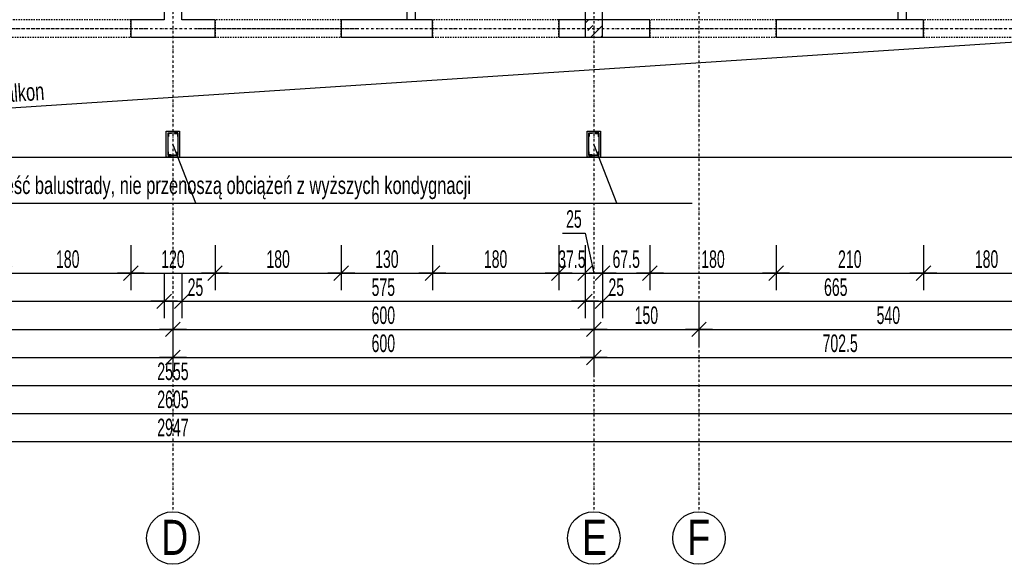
# Model space of a CAD drawing. Header units: millimetres. Extents: x -9646 to 8439, y -19398 to -14733.
# Tile 7 of 49: x -7857 to -6454, y -18418 to -17641. Entities that reach past the tile are written whole.
import ezdxf

# ---------------------------------------------------------------- set-up
doc = ezdxf.new("R2010")
doc.units = ezdxf.units.MM
doc.header["$LTSCALE"] = 10
doc.linetypes.add('MO', pattern=[0.7, 0.35, -0.17, 0.01, -0.17])
doc.linetypes.add('MP', pattern=[0.36, 0.2, -0.16])
for name, color, linetype in [('BA_prg', 3, 'Continuous'), ('BA_szr', 1, 'Continuous'), ('BA_txs', 2, 'Continuous'), ('BA_wym', 1, 'Continuous'), ('BD_lpm', 1, 'MP'), ('BD_osm', 1, 'MO'), ('BD_txs', 2, 'Continuous'), ('BD_wic', 1, 'Continuous'), ('BD_wig', 3, 'Continuous'), ('BZ_odn', 1, 'Continuous'), ('BZ_txs', 2, 'Continuous')]:
    doc.layers.add(name, color=color, linetype=linetype)
doc.styles.add('BIKTS', font='bikromsw.shx', dxfattribs={"width": 0.8})
doc.styles.add('BIKWYM', font='bikromsw.shx', dxfattribs={"width": 0.6})
doc.dimstyles.new('BA_KR_100_cm', dxfattribs={"dimtxt": 25, "dimasz": 1.666667, "dimexe": 24, "dimexo": 0, "dimgap": 0, "dimtad": 0, "dimdec": 1, "dimrnd": 0.5, "dimzin": 9, "dimdsep": 46, "dimtxsty": 'BIKWYM', "dimblk": 'WYM-KR', "dimcen": 0, "dimdle": 20, "dimclrd": 256, "dimclre": 256, "dimclrt": 2, "dimadec": 0, "dimazin": 0, "dimtfac": 0.033333, "dimtdec": 1, "dimtmove": 0, "dimatfit": 3, "dimldrblk": 'WYM-KR', "dimfxl": 25, "dimfxlon": 1, "dimtvp": 0.8, "dimtolj": 1, "dimarcsym": 0})
doc.dimstyles.new('BZ_ST_100_cm', dxfattribs={"dimtxt": 25, "dimasz": 1.666667, "dimexe": 24, "dimexo": 0, "dimgap": 0, "dimtad": 0, "dimdec": 1, "dimrnd": 0.5, "dimdsep": 46, "dimtxsty": 'BIKWYM', "dimblk": 'WYM-ST', "dimcen": 0, "dimdle": 20, "dimclrd": 256, "dimclre": 256, "dimclrt": 7, "dimadec": 0, "dimazin": 0, "dimtfac": 0.033333, "dimtdec": 1, "dimtix": 1, "dimtmove": 2, "dimatfit": 3, "dimldrblk": 'WYM-ST', "dimfxl": 25, "dimfxlon": 1, "dimtvp": 0.8, "dimtolj": 1, "dimtzin": 0, "dimarcsym": 0})

# ---------------------------------------------------------------- blocks, each defined once
blk = doc.blocks.new('WYM-ST')
blk.add_hatch(color=256).paths.add_polyline_path([(-13, 2.88), (0, 0), (-13, -2.88)])
blk.add_lwpolyline([(0, 0), (-13, 2.88), (-13, -2.88), (0, 0)])
blk = doc.blocks.new('WYM-KR')
at = {"linetype": 'ByBlock'}
blk.add_line((11.52, 0), (-11.52, 0), dxfattribs=at)
at = {"color": 7, "linetype": 'ByBlock'}
blk.add_line((6.24, 6.24), (-6.24, -6.24), dxfattribs=at)
blk = doc.blocks.new('*D80')
at = {"layer": 'BA_wym', "lineweight": -2}
for p, q in [((-7879, -17962.8), (-7879, -18026.8)), ((-7699, -17962.8), (-7699, -18026.8)), ((-7877.3, -18002.8), (-7700.6, -18002.8))]:
    blk.add_line(p, q, dxfattribs=at)
at = {"layer": 'Defpoints', "color": 0}
for p in [(-7879, -17666.3), (-7699, -17666.3), (-7699, -18002.8)]:
    blk.add_point(p, dxfattribs=at)
at = {"layer": 'BA_wym', "lineweight": -2, "xscale": 1.666666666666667, "yscale": 1.666666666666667, "zscale": 1.666666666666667, "rotation": 180}
blk.add_blockref('WYM-KR', (-7879, -18002.8), dxfattribs=at)
at = {"layer": 'BA_wym', "lineweight": -2, "xscale": 1.666666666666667, "yscale": 1.666666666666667, "zscale": 1.666666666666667}
blk.add_blockref('WYM-KR', (-7699, -18002.8), dxfattribs=at)
at = {"layer": 'BA_wym', "color": 2, "insert": (-7789, -17982.8), "char_height": 25, "attachment_point": 5, "style": 'BIKWYM'}
blk.add_mtext('\\A1;180', dxfattribs=at)
blk = doc.blocks.new('*D81')
at = {"layer": 'BA_wym', "lineweight": -2}
for p, q in [((-7699, -17962.8), (-7699, -18026.8)), ((-7579, -17962.8), (-7579, -18026.8)), ((-7697.3, -18002.8), (-7580.6, -18002.8))]:
    blk.add_line(p, q, dxfattribs=at)
at = {"layer": 'Defpoints', "color": 0}
for p in [(-7699, -17666.3), (-7579, -17666.3), (-7579, -18002.8)]:
    blk.add_point(p, dxfattribs=at)
at = {"layer": 'BA_wym', "lineweight": -2, "xscale": 1.666666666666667, "yscale": 1.666666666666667, "zscale": 1.666666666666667, "rotation": 180}
blk.add_blockref('WYM-KR', (-7699, -18002.8), dxfattribs=at)
at = {"layer": 'BA_wym', "lineweight": -2, "xscale": 1.666666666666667, "yscale": 1.666666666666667, "zscale": 1.666666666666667}
blk.add_blockref('WYM-KR', (-7579, -18002.8), dxfattribs=at)
at = {"layer": 'BA_wym', "color": 2, "insert": (-7639, -17982.8), "char_height": 25, "attachment_point": 5, "style": 'BIKWYM'}
blk.add_mtext('\\A1;120', dxfattribs=at)
blk = doc.blocks.new('*D82')
at = {"layer": 'BA_wym', "lineweight": -2}
for p, q in [((-7579, -17962.8), (-7579, -18026.8)), ((-7399, -17962.8), (-7399, -18026.8)), ((-7577.3, -18002.8), (-7400.6, -18002.8))]:
    blk.add_line(p, q, dxfattribs=at)
at = {"layer": 'Defpoints', "color": 0}
for p in [(-7579, -17666.3), (-7399, -17666.3), (-7399, -18002.8)]:
    blk.add_point(p, dxfattribs=at)
at = {"layer": 'BA_wym', "lineweight": -2, "xscale": 1.666666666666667, "yscale": 1.666666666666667, "zscale": 1.666666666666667, "rotation": 180}
blk.add_blockref('WYM-KR', (-7579, -18002.8), dxfattribs=at)
at = {"layer": 'BA_wym', "lineweight": -2, "xscale": 1.666666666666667, "yscale": 1.666666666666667, "zscale": 1.666666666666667}
blk.add_blockref('WYM-KR', (-7399, -18002.8), dxfattribs=at)
at = {"layer": 'BA_wym', "color": 2, "insert": (-7489, -17982.8), "char_height": 25, "attachment_point": 5, "style": 'BIKWYM'}
blk.add_mtext('\\A1;180', dxfattribs=at)
blk = doc.blocks.new('*D83')
at = {"layer": 'BA_wym', "lineweight": -2}
for p, q in [((-7399, -17962.8), (-7399, -18026.8)), ((-7269, -17962.8), (-7269, -18026.8)), ((-7397.3, -18002.8), (-7270.6, -18002.8))]:
    blk.add_line(p, q, dxfattribs=at)
at = {"layer": 'Defpoints', "color": 0}
for p in [(-7399, -17666.3), (-7269, -17666.3), (-7269, -18002.8)]:
    blk.add_point(p, dxfattribs=at)
at = {"layer": 'BA_wym', "lineweight": -2, "xscale": 1.666666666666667, "yscale": 1.666666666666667, "zscale": 1.666666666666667, "rotation": 180}
blk.add_blockref('WYM-KR', (-7399, -18002.8), dxfattribs=at)
at = {"layer": 'BA_wym', "lineweight": -2, "xscale": 1.666666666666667, "yscale": 1.666666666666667, "zscale": 1.666666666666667}
blk.add_blockref('WYM-KR', (-7269, -18002.8), dxfattribs=at)
at = {"layer": 'BA_wym', "color": 2, "insert": (-7334, -17982.8), "char_height": 25, "attachment_point": 5, "style": 'BIKWYM'}
blk.add_mtext('\\A1;130', dxfattribs=at)
blk = doc.blocks.new('*D84')
at = {"layer": 'BA_wym', "lineweight": -2}
for p, q in [((-7269, -17962.8), (-7269, -18026.8)), ((-7089, -17962.8), (-7089, -18026.8)), ((-7267.3, -18002.8), (-7090.6, -18002.8))]:
    blk.add_line(p, q, dxfattribs=at)
at = {"layer": 'Defpoints', "color": 0}
for p in [(-7269, -17666.3), (-7089, -17666.3), (-7089, -18002.8)]:
    blk.add_point(p, dxfattribs=at)
at = {"layer": 'BA_wym', "lineweight": -2, "xscale": 1.666666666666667, "yscale": 1.666666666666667, "zscale": 1.666666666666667, "rotation": 180}
blk.add_blockref('WYM-KR', (-7269, -18002.8), dxfattribs=at)
at = {"layer": 'BA_wym', "lineweight": -2, "xscale": 1.666666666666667, "yscale": 1.666666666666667, "zscale": 1.666666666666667}
blk.add_blockref('WYM-KR', (-7089, -18002.8), dxfattribs=at)
at = {"layer": 'BA_wym', "color": 2, "insert": (-7179, -17982.8), "char_height": 25, "attachment_point": 5, "style": 'BIKWYM'}
blk.add_mtext('\\A1;180', dxfattribs=at)
blk = doc.blocks.new('*D85')
at = {"layer": 'BA_wym', "lineweight": -2}
for p, q in [((-7089, -17962.8), (-7089, -18026.8)), ((-7051.5, -17962.8), (-7051.5, -18026.8)), ((-7090.6, -18002.8), (-7092.3, -18002.8)), ((-7089, -18002.8), (-7051.5, -18002.8)), ((-7049.8, -18002.8), (-7048.1, -18002.8))]:
    blk.add_line(p, q, dxfattribs=at)
at = {"layer": 'Defpoints', "color": 0}
for p in [(-7089, -17666.3), (-7051.5, -17665), (-7051.5, -18002.8)]:
    blk.add_point(p, dxfattribs=at)
at = {"layer": 'BA_wym', "lineweight": -2, "xscale": 1.666666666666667, "yscale": 1.666666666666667, "zscale": 1.666666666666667}
blk.add_blockref('WYM-KR', (-7089, -18002.8), dxfattribs=at)
at = {"layer": 'BA_wym', "lineweight": -2, "xscale": 1.666666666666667, "yscale": 1.666666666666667, "zscale": 1.666666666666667, "rotation": 180}
blk.add_blockref('WYM-KR', (-7051.5, -18002.8), dxfattribs=at)
at = {"layer": 'BA_wym', "color": 2, "insert": (-7070.2, -17982.8), "char_height": 25, "attachment_point": 5, "style": 'BIKWYM'}
blk.add_mtext('\\A1;37.5', dxfattribs=at)
blk = doc.blocks.new('*D86')
at = {"layer": 'BA_wym', "lineweight": -2}
for p, q in [((-7083.5, -17945.6), (-7051.1, -17945.6)), ((-7051.1, -17945.6), (-7039, -18002.8)), ((-7051.5, -17962.8), (-7051.5, -18026.8)), ((-7026.5, -17962.8), (-7026.5, -18026.8)), ((-7049.8, -18002.8), (-7028.1, -18002.8))]:
    blk.add_line(p, q, dxfattribs=at)
at = {"layer": 'Defpoints', "color": 0}
for p in [(-7051.5, -17665), (-7026.5, -17666.3), (-7026.5, -18002.8)]:
    blk.add_point(p, dxfattribs=at)
at = {"layer": 'BA_wym', "lineweight": -2, "xscale": 1.666666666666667, "yscale": 1.666666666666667, "zscale": 1.666666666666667, "rotation": 180}
blk.add_blockref('WYM-KR', (-7051.5, -18002.8), dxfattribs=at)
at = {"layer": 'BA_wym', "lineweight": -2, "xscale": 1.666666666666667, "yscale": 1.666666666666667, "zscale": 1.666666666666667}
blk.add_blockref('WYM-KR', (-7026.5, -18002.8), dxfattribs=at)
at = {"layer": 'BA_wym', "color": 2, "insert": (-7067.3, -17925.6), "char_height": 25, "attachment_point": 5, "style": 'BIKWYM'}
blk.add_mtext('\\A1;25', dxfattribs=at)
blk = doc.blocks.new('*D87')
at = {"layer": 'BA_wym', "lineweight": -2}
for p, q in [((-7026.5, -17962.8), (-7026.5, -18026.8)), ((-6959, -17962.8), (-6959, -18026.8)), ((-7024.8, -18002.8), (-6960.6, -18002.8))]:
    blk.add_line(p, q, dxfattribs=at)
at = {"layer": 'Defpoints', "color": 0}
for p in [(-7026.5, -17666.3), (-6959, -17666.3), (-6959, -18002.8)]:
    blk.add_point(p, dxfattribs=at)
at = {"layer": 'BA_wym', "lineweight": -2, "xscale": 1.666666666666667, "yscale": 1.666666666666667, "zscale": 1.666666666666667, "rotation": 180}
blk.add_blockref('WYM-KR', (-7026.5, -18002.8), dxfattribs=at)
at = {"layer": 'BA_wym', "lineweight": -2, "xscale": 1.666666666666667, "yscale": 1.666666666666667, "zscale": 1.666666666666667}
blk.add_blockref('WYM-KR', (-6959, -18002.8), dxfattribs=at)
at = {"layer": 'BA_wym', "color": 2, "insert": (-6992.7, -17982.8), "char_height": 25, "attachment_point": 5, "style": 'BIKWYM'}
blk.add_mtext('\\A1;67.5', dxfattribs=at)
blk = doc.blocks.new('*D88')
at = {"layer": 'BA_wym', "lineweight": -2}
for p, q in [((-6959, -17962.8), (-6959, -18026.8)), ((-6779, -17962.8), (-6779, -18026.8)), ((-6957.3, -18002.8), (-6780.6, -18002.8))]:
    blk.add_line(p, q, dxfattribs=at)
at = {"layer": 'Defpoints', "color": 0}
for p in [(-6959, -17666.3), (-6779, -17666.3), (-6779, -18002.8)]:
    blk.add_point(p, dxfattribs=at)
at = {"layer": 'BA_wym', "lineweight": -2, "xscale": 1.666666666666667, "yscale": 1.666666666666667, "zscale": 1.666666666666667, "rotation": 180}
blk.add_blockref('WYM-KR', (-6959, -18002.8), dxfattribs=at)
at = {"layer": 'BA_wym', "lineweight": -2, "xscale": 1.666666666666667, "yscale": 1.666666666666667, "zscale": 1.666666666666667}
blk.add_blockref('WYM-KR', (-6779, -18002.8), dxfattribs=at)
at = {"layer": 'BA_wym', "color": 2, "insert": (-6869, -17982.8), "char_height": 25, "attachment_point": 5, "style": 'BIKWYM'}
blk.add_mtext('\\A1;180', dxfattribs=at)
blk = doc.blocks.new('*D89')
at = {"layer": 'BA_wym', "lineweight": -2}
for p, q in [((-6779, -17962.8), (-6779, -18026.8)), ((-6569, -17962.8), (-6569, -18026.8)), ((-6777.3, -18002.8), (-6570.6, -18002.8))]:
    blk.add_line(p, q, dxfattribs=at)
at = {"layer": 'Defpoints', "color": 0}
for p in [(-6779, -17666.3), (-6569, -17666.3), (-6569, -18002.8)]:
    blk.add_point(p, dxfattribs=at)
at = {"layer": 'BA_wym', "lineweight": -2, "xscale": 1.666666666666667, "yscale": 1.666666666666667, "zscale": 1.666666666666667, "rotation": 180}
blk.add_blockref('WYM-KR', (-6779, -18002.8), dxfattribs=at)
at = {"layer": 'BA_wym', "lineweight": -2, "xscale": 1.666666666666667, "yscale": 1.666666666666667, "zscale": 1.666666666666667}
blk.add_blockref('WYM-KR', (-6569, -18002.8), dxfattribs=at)
at = {"layer": 'BA_wym', "color": 2, "insert": (-6674, -17982.8), "char_height": 25, "attachment_point": 5, "style": 'BIKWYM'}
blk.add_mtext('\\A1;210', dxfattribs=at)
blk = doc.blocks.new('*D90')
at = {"layer": 'BA_wym', "lineweight": -2}
for p, q in [((-6569, -17962.8), (-6569, -18026.8)), ((-6389, -17962.8), (-6389, -18026.8)), ((-6567.3, -18002.8), (-6390.6, -18002.8))]:
    blk.add_line(p, q, dxfattribs=at)
at = {"layer": 'Defpoints', "color": 0}
for p in [(-6569, -17666.3), (-6389, -17666.3), (-6389, -18002.8)]:
    blk.add_point(p, dxfattribs=at)
at = {"layer": 'BA_wym', "lineweight": -2, "xscale": 1.666666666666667, "yscale": 1.666666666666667, "zscale": 1.666666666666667, "rotation": 180}
blk.add_blockref('WYM-KR', (-6569, -18002.8), dxfattribs=at)
at = {"layer": 'BA_wym', "lineweight": -2, "xscale": 1.666666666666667, "yscale": 1.666666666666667, "zscale": 1.666666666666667}
blk.add_blockref('WYM-KR', (-6389, -18002.8), dxfattribs=at)
at = {"layer": 'BA_wym', "color": 2, "insert": (-6479, -17982.8), "char_height": 25, "attachment_point": 5, "style": 'BIKWYM'}
blk.add_mtext('\\A1;180', dxfattribs=at)
blk = doc.blocks.new('*D96')
at = {"layer": 'BA_wym', "lineweight": -2}
for p, q in [((-8226.5, -18002.8), (-8226.5, -18066.8)), ((-7651.5, -18002.8), (-7651.5, -18066.8)), ((-8224.8, -18042.8), (-7653.1, -18042.8))]:
    blk.add_line(p, q, dxfattribs=at)
at = {"layer": 'Defpoints', "color": 0}
for p in [(-8226.5, -17641.3), (-7651.5, -17641.3), (-7651.5, -18042.8)]:
    blk.add_point(p, dxfattribs=at)
at = {"layer": 'BA_wym', "lineweight": -2, "xscale": 1.666666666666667, "yscale": 1.666666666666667, "zscale": 1.666666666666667, "rotation": 180}
blk.add_blockref('WYM-KR', (-8226.5, -18042.8), dxfattribs=at)
at = {"layer": 'BA_wym', "lineweight": -2, "xscale": 1.666666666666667, "yscale": 1.666666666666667, "zscale": 1.666666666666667}
blk.add_blockref('WYM-KR', (-7651.5, -18042.8), dxfattribs=at)
at = {"layer": 'BA_wym', "color": 2, "insert": (-7939, -18022.8), "char_height": 25, "attachment_point": 5, "style": 'BIKWYM'}
blk.add_mtext('\\A1;575', dxfattribs=at)
blk = doc.blocks.new('*D97')
at = {"layer": 'BA_wym', "lineweight": -2}
for p, q in [((-7651.5, -18002.8), (-7651.5, -18066.8)), ((-7626.5, -18002.8), (-7626.5, -18066.8)), ((-7653.1, -18042.8), (-7654.8, -18042.8)), ((-7651.5, -18042.8), (-7626.5, -18042.8)), ((-7624.8, -18042.8), (-7590.8, -18042.8))]:
    blk.add_line(p, q, dxfattribs=at)
at = {"layer": 'Defpoints', "color": 0}
for p in [(-7651.5, -17641.3), (-7626.5, -17641.3), (-7626.5, -18042.8)]:
    blk.add_point(p, dxfattribs=at)
at = {"layer": 'BA_wym', "lineweight": -2, "xscale": 1.666666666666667, "yscale": 1.666666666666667, "zscale": 1.666666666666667}
blk.add_blockref('WYM-KR', (-7651.5, -18042.8), dxfattribs=at)
at = {"layer": 'BA_wym', "lineweight": -2, "xscale": 1.666666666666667, "yscale": 1.666666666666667, "zscale": 1.666666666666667, "rotation": 180}
blk.add_blockref('WYM-KR', (-7626.5, -18042.8), dxfattribs=at)
at = {"layer": 'BA_wym', "color": 2, "insert": (-7606.9, -18022.8), "char_height": 25, "attachment_point": 5, "style": 'BIKWYM'}
blk.add_mtext('\\A1;25', dxfattribs=at)
blk = doc.blocks.new('*D98')
at = {"layer": 'BA_wym', "lineweight": -2}
for p, q in [((-7626.5, -18002.8), (-7626.5, -18066.8)), ((-7051.5, -18002.8), (-7051.5, -18066.8)), ((-7624.8, -18042.8), (-7053.1, -18042.8))]:
    blk.add_line(p, q, dxfattribs=at)
at = {"layer": 'Defpoints', "color": 0}
for p in [(-7626.5, -17641.3), (-7051.5, -17641.3), (-7051.5, -18042.8)]:
    blk.add_point(p, dxfattribs=at)
at = {"layer": 'BA_wym', "lineweight": -2, "xscale": 1.666666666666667, "yscale": 1.666666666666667, "zscale": 1.666666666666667, "rotation": 180}
blk.add_blockref('WYM-KR', (-7626.5, -18042.8), dxfattribs=at)
at = {"layer": 'BA_wym', "lineweight": -2, "xscale": 1.666666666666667, "yscale": 1.666666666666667, "zscale": 1.666666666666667}
blk.add_blockref('WYM-KR', (-7051.5, -18042.8), dxfattribs=at)
at = {"layer": 'BA_wym', "color": 2, "insert": (-7339, -18022.8), "char_height": 25, "attachment_point": 5, "style": 'BIKWYM'}
blk.add_mtext('\\A1;575', dxfattribs=at)
blk = doc.blocks.new('*D99')
at = {"layer": 'BA_wym', "lineweight": -2}
for p, q in [((-7051.5, -18002.8), (-7051.5, -18066.8)), ((-7026.5, -18002.8), (-7026.5, -18066.8)), ((-7053.1, -18042.8), (-7054.8, -18042.8)), ((-7051.5, -18042.8), (-7026.5, -18042.8)), ((-7024.8, -18042.8), (-6990.8, -18042.8))]:
    blk.add_line(p, q, dxfattribs=at)
at = {"layer": 'Defpoints', "color": 0}
for p in [(-7051.5, -17641.3), (-7026.5, -17641.3), (-7026.5, -18042.8)]:
    blk.add_point(p, dxfattribs=at)
at = {"layer": 'BA_wym', "lineweight": -2, "xscale": 1.666666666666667, "yscale": 1.666666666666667, "zscale": 1.666666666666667}
blk.add_blockref('WYM-KR', (-7051.5, -18042.8), dxfattribs=at)
at = {"layer": 'BA_wym', "lineweight": -2, "xscale": 1.666666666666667, "yscale": 1.666666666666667, "zscale": 1.666666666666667, "rotation": 180}
blk.add_blockref('WYM-KR', (-7026.5, -18042.8), dxfattribs=at)
at = {"layer": 'BA_wym', "color": 2, "insert": (-7006.9, -18022.8), "char_height": 25, "attachment_point": 5, "style": 'BIKWYM'}
blk.add_mtext('\\A1;25', dxfattribs=at)
blk = doc.blocks.new('*D100')
at = {"layer": 'BA_wym', "lineweight": -2}
for p, q in [((-7026.5, -18002.8), (-7026.5, -18066.8)), ((-6361.5, -18002.8), (-6361.5, -18066.8)), ((-7024.8, -18042.8), (-6363.1, -18042.8))]:
    blk.add_line(p, q, dxfattribs=at)
at = {"layer": 'Defpoints', "color": 0}
for p in [(-7026.5, -17641.3), (-6361.5, -17837.3), (-6361.5, -18042.8)]:
    blk.add_point(p, dxfattribs=at)
at = {"layer": 'BA_wym', "lineweight": -2, "xscale": 1.666666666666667, "yscale": 1.666666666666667, "zscale": 1.666666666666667, "rotation": 180}
blk.add_blockref('WYM-KR', (-7026.5, -18042.8), dxfattribs=at)
at = {"layer": 'BA_wym', "lineweight": -2, "xscale": 1.666666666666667, "yscale": 1.666666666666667, "zscale": 1.666666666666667}
blk.add_blockref('WYM-KR', (-6361.5, -18042.8), dxfattribs=at)
at = {"layer": 'BA_wym', "color": 2, "insert": (-6694, -18022.8), "char_height": 25, "attachment_point": 5, "style": 'BIKWYM'}
blk.add_mtext('\\A1;665', dxfattribs=at)
blk = doc.blocks.new('*D105')
at = {"layer": 'BA_wym', "lineweight": -2}
for p, q in [((-8239, -18042.8), (-8239, -18106.8)), ((-7639, -18042.8), (-7639, -18106.8)), ((-8237.3, -18082.8), (-7640.6, -18082.8))]:
    blk.add_line(p, q, dxfattribs=at)
at = {"layer": 'Defpoints', "color": 0}
for p in [(-8239, -17560.7), (-7639, -17666.3), (-7639, -18082.8)]:
    blk.add_point(p, dxfattribs=at)
at = {"layer": 'BA_wym', "lineweight": -2, "xscale": 1.666666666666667, "yscale": 1.666666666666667, "zscale": 1.666666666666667, "rotation": 180}
blk.add_blockref('WYM-KR', (-8239, -18082.8), dxfattribs=at)
at = {"layer": 'BA_wym', "lineweight": -2, "xscale": 1.666666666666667, "yscale": 1.666666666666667, "zscale": 1.666666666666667}
blk.add_blockref('WYM-KR', (-7639, -18082.8), dxfattribs=at)
at = {"layer": 'BA_wym', "color": 2, "insert": (-7939, -18062.8), "char_height": 25, "attachment_point": 5, "style": 'BIKWYM'}
blk.add_mtext('\\A1;600', dxfattribs=at)
blk = doc.blocks.new('*D106')
at = {"layer": 'BA_wym', "lineweight": -2}
for p, q in [((-7639, -18042.8), (-7639, -18106.8)), ((-7039, -18042.8), (-7039, -18106.8)), ((-7637.3, -18082.8), (-7040.6, -18082.8))]:
    blk.add_line(p, q, dxfattribs=at)
at = {"layer": 'Defpoints', "color": 0}
for p in [(-7639, -17666.3), (-7039, -17666.3), (-7039, -18082.8)]:
    blk.add_point(p, dxfattribs=at)
at = {"layer": 'BA_wym', "lineweight": -2, "xscale": 1.666666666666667, "yscale": 1.666666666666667, "zscale": 1.666666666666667, "rotation": 180}
blk.add_blockref('WYM-KR', (-7639, -18082.8), dxfattribs=at)
at = {"layer": 'BA_wym', "lineweight": -2, "xscale": 1.666666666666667, "yscale": 1.666666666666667, "zscale": 1.666666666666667}
blk.add_blockref('WYM-KR', (-7039, -18082.8), dxfattribs=at)
at = {"layer": 'BA_wym', "color": 2, "insert": (-7339, -18062.8), "char_height": 25, "attachment_point": 5, "style": 'BIKWYM'}
blk.add_mtext('\\A1;600', dxfattribs=at)
blk = doc.blocks.new('*D107')
at = {"layer": 'BA_wym', "lineweight": -2}
for p, q in [((-7039, -18042.8), (-7039, -18106.8)), ((-6889, -18042.8), (-6889, -18106.8)), ((-7037.3, -18082.8), (-6890.6, -18082.8))]:
    blk.add_line(p, q, dxfattribs=at)
at = {"layer": 'Defpoints', "color": 0}
for p in [(-6889, -17560.7), (-7039, -17666.3), (-6889, -18082.8)]:
    blk.add_point(p, dxfattribs=at)
at = {"layer": 'BA_wym', "lineweight": -2, "xscale": 1.666666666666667, "yscale": 1.666666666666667, "zscale": 1.666666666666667, "rotation": 180}
blk.add_blockref('WYM-KR', (-7039, -18082.8), dxfattribs=at)
at = {"layer": 'BA_wym', "lineweight": -2, "xscale": 1.666666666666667, "yscale": 1.666666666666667, "zscale": 1.666666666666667}
blk.add_blockref('WYM-KR', (-6889, -18082.8), dxfattribs=at)
at = {"layer": 'BA_wym', "color": 2, "insert": (-6964, -18062.8), "char_height": 25, "attachment_point": 5, "style": 'BIKWYM'}
blk.add_mtext('\\A1;150', dxfattribs=at)
blk = doc.blocks.new('*D108')
at = {"layer": 'BA_wym', "lineweight": -2}
for p, q in [((-6889, -18042.8), (-6889, -18106.8)), ((-6349, -18042.8), (-6349, -18106.8)), ((-6887.3, -18082.8), (-6350.6, -18082.8))]:
    blk.add_line(p, q, dxfattribs=at)
at = {"layer": 'Defpoints', "color": 0}
for p in [(-6889, -17666.5), (-6349, -17670.5), (-6349, -18082.8)]:
    blk.add_point(p, dxfattribs=at)
at = {"layer": 'BA_wym', "lineweight": -2, "xscale": 1.666666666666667, "yscale": 1.666666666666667, "zscale": 1.666666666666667, "rotation": 180}
blk.add_blockref('WYM-KR', (-6889, -18082.8), dxfattribs=at)
at = {"layer": 'BA_wym', "lineweight": -2, "xscale": 1.666666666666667, "yscale": 1.666666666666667, "zscale": 1.666666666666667}
blk.add_blockref('WYM-KR', (-6349, -18082.8), dxfattribs=at)
at = {"layer": 'BA_wym', "color": 2, "insert": (-6619, -18062.8), "char_height": 25, "attachment_point": 5, "style": 'BIKWYM'}
blk.add_mtext('\\A1;540', dxfattribs=at)
blk = doc.blocks.new('*D111')
at = {"layer": 'BA_wym', "lineweight": -2}
for p, q in [((-8239, -18082.8), (-8239, -18146.8)), ((-7639, -18082.8), (-7639, -18146.8)), ((-8237.3, -18122.8), (-7640.6, -18122.8))]:
    blk.add_line(p, q, dxfattribs=at)
at = {"layer": 'Defpoints', "color": 0}
for p in [(-8239, -17800.3), (-7639, -17800.3), (-7639, -18122.8)]:
    blk.add_point(p, dxfattribs=at)
at = {"layer": 'BA_wym', "lineweight": -2, "xscale": 1.666666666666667, "yscale": 1.666666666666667, "zscale": 1.666666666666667, "rotation": 180}
blk.add_blockref('WYM-KR', (-8239, -18122.8), dxfattribs=at)
at = {"layer": 'BA_wym', "lineweight": -2, "xscale": 1.666666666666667, "yscale": 1.666666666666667, "zscale": 1.666666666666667}
blk.add_blockref('WYM-KR', (-7639, -18122.8), dxfattribs=at)
at = {"layer": 'BA_wym', "color": 2, "insert": (-7939, -18102.8), "char_height": 25, "attachment_point": 5, "style": 'BIKWYM'}
blk.add_mtext('\\A1;600', dxfattribs=at)
blk = doc.blocks.new('*D112')
at = {"layer": 'BA_wym', "lineweight": -2}
for p, q in [((-7639, -18082.8), (-7639, -18146.8)), ((-7039, -18082.8), (-7039, -18146.8)), ((-7637.3, -18122.8), (-7040.6, -18122.8))]:
    blk.add_line(p, q, dxfattribs=at)
at = {"layer": 'Defpoints', "color": 0}
for p in [(-7639, -17800.3), (-7039, -17800.3), (-7039, -18122.8)]:
    blk.add_point(p, dxfattribs=at)
at = {"layer": 'BA_wym', "lineweight": -2, "xscale": 1.666666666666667, "yscale": 1.666666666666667, "zscale": 1.666666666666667, "rotation": 180}
blk.add_blockref('WYM-KR', (-7639, -18122.8), dxfattribs=at)
at = {"layer": 'BA_wym', "lineweight": -2, "xscale": 1.666666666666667, "yscale": 1.666666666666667, "zscale": 1.666666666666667}
blk.add_blockref('WYM-KR', (-7039, -18122.8), dxfattribs=at)
at = {"layer": 'BA_wym', "color": 2, "insert": (-7339, -18102.8), "char_height": 25, "attachment_point": 5, "style": 'BIKWYM'}
blk.add_mtext('\\A1;600', dxfattribs=at)
blk = doc.blocks.new('*D113')
at = {"layer": 'BA_wym', "lineweight": -2}
for p, q in [((-7039, -18082.8), (-7039, -18146.8)), ((-6336.5, -18082.8), (-6336.5, -18146.8)), ((-7037.3, -18122.8), (-6338.1, -18122.8))]:
    blk.add_line(p, q, dxfattribs=at)
at = {"layer": 'Defpoints', "color": 0}
for p in [(-7039, -17800.3), (-6336.5, -17837.3), (-6336.5, -18122.8)]:
    blk.add_point(p, dxfattribs=at)
at = {"layer": 'BA_wym', "lineweight": -2, "xscale": 1.666666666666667, "yscale": 1.666666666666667, "zscale": 1.666666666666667, "rotation": 180}
blk.add_blockref('WYM-KR', (-7039, -18122.8), dxfattribs=at)
at = {"layer": 'BA_wym', "lineweight": -2, "xscale": 1.666666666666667, "yscale": 1.666666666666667, "zscale": 1.666666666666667}
blk.add_blockref('WYM-KR', (-6336.5, -18122.8), dxfattribs=at)
at = {"layer": 'BA_wym', "color": 2, "insert": (-6687.7, -18102.8), "char_height": 25, "attachment_point": 5, "style": 'BIKWYM'}
blk.add_mtext('\\A1;702.5', dxfattribs=at)
blk = doc.blocks.new('*D115')
at = {"layer": 'BA_wym', "lineweight": -2}
for p, q in [((-8916.5, -18122.8), (-8916.5, -18186.8)), ((-6361.5, -18122.8), (-6361.5, -18186.8)), ((-8914.8, -18162.8), (-6363.1, -18162.8))]:
    blk.add_line(p, q, dxfattribs=at)
at = {"layer": 'Defpoints', "color": 0}
for p in [(-8916.5, -17837.3), (-6361.5, -17837.3), (-6361.5, -18162.8)]:
    blk.add_point(p, dxfattribs=at)
at = {"layer": 'BA_wym', "lineweight": -2, "xscale": 1.666666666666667, "yscale": 1.666666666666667, "zscale": 1.666666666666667, "rotation": 180}
blk.add_blockref('WYM-KR', (-8916.5, -18162.8), dxfattribs=at)
at = {"layer": 'BA_wym', "lineweight": -2, "xscale": 1.666666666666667, "yscale": 1.666666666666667, "zscale": 1.666666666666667}
blk.add_blockref('WYM-KR', (-6361.5, -18162.8), dxfattribs=at)
at = {"layer": 'BA_wym', "color": 2, "insert": (-7639, -18142.8), "char_height": 25, "attachment_point": 5, "style": 'BIKWYM'}
blk.add_mtext('\\A1;2555', dxfattribs=at)
blk = doc.blocks.new('*D117')
at = {"layer": 'BA_wym', "lineweight": -2}
for p, q in [((-8941.5, -18162.8), (-8941.5, -18226.8)), ((-6336.5, -18162.8), (-6336.5, -18226.8)), ((-8939.8, -18202.8), (-6338.1, -18202.8))]:
    blk.add_line(p, q, dxfattribs=at)
at = {"layer": 'Defpoints', "color": 0}
for p in [(-8941.5, -17837.3), (-6336.5, -17837.3), (-6336.5, -18202.8)]:
    blk.add_point(p, dxfattribs=at)
at = {"layer": 'BA_wym', "lineweight": -2, "xscale": 1.666666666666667, "yscale": 1.666666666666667, "zscale": 1.666666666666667, "rotation": 180}
blk.add_blockref('WYM-KR', (-8941.5, -18202.8), dxfattribs=at)
at = {"layer": 'BA_wym', "lineweight": -2, "xscale": 1.666666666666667, "yscale": 1.666666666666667, "zscale": 1.666666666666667}
blk.add_blockref('WYM-KR', (-6336.5, -18202.8), dxfattribs=at)
at = {"layer": 'BA_wym', "color": 2, "insert": (-7639, -18182.8), "char_height": 25, "attachment_point": 5, "style": 'BIKWYM'}
blk.add_mtext('\\A1;2605', dxfattribs=at)
blk = doc.blocks.new('*D171')
at = {"layer": 'BA_wym', "lineweight": -2}
for p, q in [((-5890.5, -15790.3), (-5841.5, -15790.3)), ((-5865.5, -15792), (-5865.5, -17835.6)), ((-5890.5, -17837.3), (-5841.5, -17837.3))]:
    blk.add_line(p, q, dxfattribs=at)
at = {"layer": 'Defpoints', "color": 0}
for p in [(-7026.5, -15790.3), (-6336.5, -17837.3), (-5865.5, -17837.3)]:
    blk.add_point(p, dxfattribs=at)
at = {"layer": 'BA_wym', "lineweight": -2, "xscale": 1.666666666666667, "yscale": 1.666666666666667, "zscale": 1.666666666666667}
for p, rotation in [((-5865.5, -15790.3), 90), ((-5865.5, -17837.3), 270)]:
    blk.add_blockref('WYM-KR', p, dxfattribs=dict(at, rotation=rotation))
at = {"layer": 'BA_wym', "color": 2, "insert": (-5885.5, -16813.8), "char_height": 25, "attachment_point": 5, "rotation": 90, "style": 'BIKWYM'}
blk.add_mtext('\\A1;2047', dxfattribs=at)
blk = doc.blocks.new('*D182')
at = {"layer": 'BA_wym', "lineweight": -2}
for p, q in [((-9112.5, -18202.8), (-9112.5, -18266.8)), ((-6165.5, -18202.8), (-6165.5, -18266.8)), ((-9110.8, -18242.8), (-6167.1, -18242.8))]:
    blk.add_line(p, q, dxfattribs=at)
at = {"layer": 'Defpoints', "color": 0}
for p in [(-9112.5, -16738.8), (-6165.5, -16738.8), (-6165.5, -18242.8)]:
    blk.add_point(p, dxfattribs=at)
at = {"layer": 'BA_wym', "lineweight": -2, "xscale": 1.666666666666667, "yscale": 1.666666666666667, "zscale": 1.666666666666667, "rotation": 180}
blk.add_blockref('WYM-KR', (-9112.5, -18242.8), dxfattribs=at)
at = {"layer": 'BA_wym', "lineweight": -2, "xscale": 1.666666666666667, "yscale": 1.666666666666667, "zscale": 1.666666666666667}
blk.add_blockref('WYM-KR', (-6165.5, -18242.8), dxfattribs=at)
at = {"layer": 'BA_wym', "color": 2, "insert": (-7639, -18222.8), "char_height": 25, "attachment_point": 5, "style": 'BIKWYM'}
blk.add_mtext('\\A1;2947', dxfattribs=at)

msp = doc.modelspace()

# ---------------------------------------------------------------- hatches: boundary and pattern name
at = {"layer": 'BA_szr'}
h = msp.add_hatch(dxfattribs=at)
h.set_pattern_fill('BIK_ZELBET', color=256, scale=100, angle=45, pattern_type=2)
h.set_pattern_definition([(45, (-18665.245, -18710.161), (-14.142136, 14.142136), []), (45, (-18672.316, -18703.09), (-14.142136, 14.142136), [10, -10])])
h.paths.add_polyline_path([(-7051.47, -17666.31), (-7026.47, -17666.31), (-7026.47, -17641.31), (-7051.47, -17641.31)])

# ---------------------------------------------------------------- linework, layer by layer
at = {"layer": 'BA_prg', "color": 8}
for points in [[(-7645.97, -17802.81), (-7640.97, -17802.81), (-7640.97, -17803.06, -0.4142136), (-7641.32, -17803.41), (-7644.67, -17803.41, 0.4142136), (-7645.37, -17804.11), (-7645.37, -17807.46, -0.4142136), (-7645.72, -17807.81), (-7645.97, -17807.81)], [(-7631.97, -17802.81), (-7636.97, -17802.81), (-7636.97, -17803.06, 0.4142136), (-7636.62, -17803.41), (-7633.27, -17803.41, -0.4142136), (-7632.57, -17804.11), (-7632.57, -17807.46, 0.4142136), (-7632.22, -17807.81), (-7631.97, -17807.81)], [(-7045.97, -17802.81), (-7040.97, -17802.81), (-7040.97, -17803.06, -0.4142136), (-7041.32, -17803.41), (-7044.67, -17803.41, 0.4142136), (-7045.37, -17804.11), (-7045.37, -17807.46, -0.4142136), (-7045.72, -17807.81), (-7045.97, -17807.81)], [(-7031.97, -17802.81), (-7036.97, -17802.81), (-7036.97, -17803.06, 0.4142136), (-7036.62, -17803.41), (-7033.27, -17803.41, -0.4142136), (-7032.57, -17804.11), (-7032.57, -17807.46, 0.4142136), (-7032.22, -17807.81), (-7031.97, -17807.81)], [(-7645.97, -17834.81), (-7640.97, -17834.81), (-7640.97, -17834.56, 0.4142136), (-7641.32, -17834.21), (-7644.67, -17834.21, -0.4142136), (-7645.37, -17833.51), (-7645.37, -17830.16, 0.4142136), (-7645.72, -17829.81), (-7645.97, -17829.81)], [(-7631.97, -17834.81), (-7636.97, -17834.81), (-7636.97, -17834.56, -0.4142136), (-7636.62, -17834.21), (-7633.27, -17834.21, 0.4142136), (-7632.57, -17833.51), (-7632.57, -17830.16, -0.4142136), (-7632.22, -17829.81), (-7631.97, -17829.81)], [(-7045.97, -17834.81), (-7040.97, -17834.81), (-7040.97, -17834.56, 0.4142136), (-7041.32, -17834.21), (-7044.67, -17834.21, -0.4142136), (-7045.37, -17833.51), (-7045.37, -17830.16, 0.4142136), (-7045.72, -17829.81), (-7045.97, -17829.81)], [(-7031.97, -17834.81), (-7036.97, -17834.81), (-7036.97, -17834.56, -0.4142136), (-7036.62, -17834.21), (-7033.27, -17834.21, 0.4142136), (-7032.57, -17833.51), (-7032.57, -17830.16, -0.4142136), (-7032.22, -17829.81), (-7031.97, -17829.81)]]:
    msp.add_lwpolyline(points, format="xyb", close=True, dxfattribs=at)
at = {"layer": 'BD_lpm'}
for points in [[(-7878.97, -17666.31), (-7698.97, -17666.31), (-7698.97, -17641.31), (-7878.97, -17641.31)], [(-7578.97, -17666.31), (-7398.97, -17666.31), (-7398.97, -17641.31), (-7578.97, -17641.31)], [(-7268.96, -17666.31), (-7088.96, -17666.31), (-7088.96, -17641.31), (-7268.96, -17641.31)], [(-6958.97, -17666.31), (-6778.97, -17666.31), (-6778.97, -17641.31), (-6958.97, -17641.31)], [(-6568.97, -17666.31), (-6388.97, -17666.31), (-6388.97, -17641.31), (-6568.97, -17641.31)]]:
    msp.add_lwpolyline(points, close=True, dxfattribs=at)
at = {"layer": 'BD_osm', "color": 5}
for p, q in [((-7903.97, -17653.81), (-7673.97, -17653.81)), ((-7603.97, -17653.81), (-7373.97, -17653.81)), ((-7293.96, -17653.81), (-7063.96, -17653.81)), ((-6983.97, -17653.81), (-6753.97, -17653.81)), ((-6593.97, -17653.81), (-6363.97, -17653.81))]:
    msp.add_line(p, q, dxfattribs=at)
at = {"layer": 'BD_osm'}
for points in [[(-7638.97, -15270.3), (-7638.97, -18342.76)], [(-7038.97, -15270.3), (-7038.97, -18342.76)], [(-6888.97, -15270.3), (-6888.97, -18342.76)], [(-9512.47, -17653.81), (-5765.47, -17653.81)]]:
    msp.add_lwpolyline(points, dxfattribs=at)
at = {"layer": 'BD_wic', "color": 8}
for points in [[(-7304.97, -17641.31), (-7304.97, -17410.81), (-7293.47, -17410.81), (-7293.47, -17641.31)], [(-6604.97, -17641.31), (-6604.97, -17419.32), (-6593.47, -17419.32), (-6593.47, -17641.31)]]:
    msp.add_lwpolyline(points, dxfattribs=at)
at = {"layer": 'BD_wic'}
for points in [[(-8941.47, -17837.31), (-6336.47, -17666.31)], [(-8916.47, -17837.31), (-6361.47, -17837.31)]]:
    msp.add_lwpolyline(points, dxfattribs=at)
at = {"layer": 'BD_wic', "color": 8}
for points in [[(-7648.47, -17800.31), (-7629.47, -17800.31), (-7629.47, -17837.31), (-7648.47, -17837.31)], [(-7631.97, -17834.81), (-7645.97, -17834.81), (-7645.97, -17802.81), (-7631.97, -17802.81)], [(-7048.47, -17800.31), (-7029.47, -17800.31), (-7029.47, -17837.31), (-7048.47, -17837.31)], [(-7031.97, -17834.81), (-7045.97, -17834.81), (-7045.97, -17802.81), (-7031.97, -17802.81)]]:
    msp.add_lwpolyline(points, close=True, dxfattribs=at)
at = {"layer": 'BD_wic'}
for centre in [(-7638.97, -18380.26), (-7038.97, -18380.26), (-6888.97, -18380.26)]:
    msp.add_circle(centre, 37.5, dxfattribs=at)
at = {"layer": 'BD_wig'}
for points in [[(-7651.47, -17641.31), (-7698.97, -17641.31), (-7698.97, -17666.31), (-7578.97, -17666.31), (-7578.97, -17641.31), (-7626.47, -17641.31), (-7626.47, -16916.31), (-7345.97, -16916.31), (-7345.97, -16891.31), (-7931.97, -16891.31), (-7931.97, -16916.31), (-7651.47, -16916.31), (-7651.47, -17641.31)], [(-7088.96, -17666.31), (-6958.97, -17666.31), (-6958.97, -17641.31), (-7026.47, -17641.31), (-7026.47, -16916.31), (-7012.47, -16916.31), (-7012.47, -16891.31), (-7245.97, -16891.31), (-7245.97, -16916.31), (-7051.47, -16916.31), (-7051.47, -17641.31), (-7088.96, -17641.31), (-7088.96, -17666.31)]]:
    msp.add_lwpolyline(points, dxfattribs=at)
for points in [[(-7398.97, -17666.31), (-7268.96, -17666.31), (-7268.96, -17641.31), (-7398.97, -17641.31)], [(-7051.47, -17666.31), (-7026.47, -17666.31), (-7026.47, -17641.31), (-7051.47, -17641.31)], [(-6778.97, -17666.31), (-6568.97, -17666.31), (-6568.97, -17641.31), (-6778.97, -17641.31)]]:
    msp.add_lwpolyline(points, close=True, dxfattribs=at)
at = {"layer": 'BZ_odn'}
for p, q in [((-7606.15, -17902.76), (-7638.97, -17818.81)), ((-7006.15, -17902.76), (-7038.97, -17818.81))]:
    msp.add_line(p, q, dxfattribs=at)

# ---------------------------------------------------------------- texts
at = {"layer": 'BA_txs', "style": 'BIKTS', "width": 0.7}
msp.add_text('Poz. 3.5.1 balkon', height=25, rotation=3.75568, dxfattribs=at).set_placement((-8002.23, -17767.34))
at = {"layer": 'BD_txs', "style": 'BIKTS', "width": 0.8}
for s, p in [('D', (-7655.78, -18404.33)), ('E', (-7055.78, -18404.33)), ('F', (-6905.78, -18404.33))]:
    msp.add_text(s, height=50, dxfattribs=at).set_placement(p)
at = {"layer": 'BZ_txs', "insert": (-8201.29, -17864.84), "char_height": 25, "width": 1484.2954, "attachment_point": 1, "style": 'BIKTS'}
msp.add_mtext('{\\W0.7;słupy dekoracyjne, stanowią część balustrady, nie przenoszą obciążeń z wyższych kondygnacji }', dxfattribs=at)

# ---------------------------------------------------------------- dimensions: what is measured, and where the dimension line sits
at = {"layer": 'BA_wym'}
dim = msp.add_linear_dim(base=(-5865.47, -17837.31), p1=(-7026.47, -15790.31), p2=(-6336.47, -17837.31), angle=90, dimstyle='BA_KR_100_cm', override={"dimatfit": 1}, dxfattribs=at)
dim.commit()
dim.dimension.update_dxf_attribs({"geometry": '*D171', "text_midpoint": (-5885.47, -16813.81)})
for base, p1, p2, override, picture, middle in [((-6165.47, -18242.76), (-9112.47, -16738.81), (-6165.47, -16738.81), {"dimatfit": 1, "dimfxl": 40}, '*D182', (-7638.97, -18222.76)), ((-7638.97, -18082.76), (-8238.97, -17560.74), (-7638.97, -17666.31), {"dimtmove": 1, "dimatfit": 1, "dimfxl": 40}, '*D105', (-7938.97, -18062.76)), ((-6888.97, -18082.76), (-7038.97, -17666.31), (-6888.97, -17560.74), {"dimtmove": 1, "dimatfit": 1, "dimfxl": 40}, '*D107', (-6963.97, -18062.76)), ((-7651.47, -18042.76), (-8226.47, -17641.31), (-7651.47, -17641.31), {"dimtmove": 1, "dimatfit": 1, "dimfxl": 40}, '*D96', (-7938.97, -18022.76)), ((-7626.47, -18042.76), (-7651.47, -17641.31), (-7626.47, -17641.31), {"dimblk": 'WYM-KR', "dimatfit": 1, "dimfxl": 40}, '*D97', (-7606.94, -18022.76)), ((-7051.47, -18042.76), (-7626.47, -17641.31), (-7051.47, -17641.31), {"dimtmove": 1, "dimatfit": 1, "dimfxl": 40}, '*D98', (-7338.97, -18022.76)), ((-7026.47, -18042.76), (-7051.47, -17641.31), (-7026.47, -17641.31), {"dimblk": 'WYM-KR', "dimatfit": 1, "dimfxl": 40}, '*D99', (-7006.94, -18022.76)), ((-6361.47, -18042.76), (-7026.47, -17641.31), (-6361.47, -17837.31), {"dimtmove": 1, "dimatfit": 1, "dimfxl": 40}, '*D100', (-6693.97, -18022.76)), ((-7698.97, -18002.76), (-7878.97, -17666.31), (-7698.97, -17666.31), {"dimtmove": 1, "dimatfit": 1, "dimfxl": 40}, '*D80', (-7788.97, -17982.76)), ((-7578.97, -18002.76), (-7698.97, -17666.31), (-7578.97, -17666.31), {"dimtmove": 1, "dimatfit": 1, "dimfxl": 40}, '*D81', (-7638.97, -17982.76)), ((-7038.97, -18082.76), (-7638.97, -17666.31), (-7038.97, -17666.31), {"dimtmove": 1, "dimatfit": 1, "dimfxl": 40}, '*D106', (-7338.97, -18062.76)), ((-7398.97, -18002.76), (-7578.97, -17666.31), (-7398.97, -17666.31), {"dimtmove": 1, "dimatfit": 1, "dimfxl": 40}, '*D82', (-7488.97, -17982.76)), ((-7268.96, -18002.76), (-7398.97, -17666.31), (-7268.96, -17666.31), {"dimtmove": 1, "dimatfit": 1, "dimfxl": 40}, '*D83', (-7333.97, -17982.76)), ((-7088.96, -18002.76), (-7268.96, -17666.31), (-7088.96, -17666.31), {"dimtmove": 1, "dimatfit": 1, "dimfxl": 40}, '*D84', (-7178.96, -17982.76)), ((-6958.97, -18002.76), (-7026.47, -17666.31), (-6958.97, -17666.31), {"dimtmove": 1, "dimatfit": 1, "dimfxl": 40}, '*D87', (-6992.72, -17982.76)), ((-6778.97, -18002.76), (-6958.97, -17666.31), (-6778.97, -17666.31), {"dimtmove": 1, "dimatfit": 1, "dimfxl": 40}, '*D88', (-6868.97, -17982.76)), ((-6348.97, -18082.76), (-6888.97, -17666.51), (-6348.97, -17670.48), {"dimtmove": 1, "dimatfit": 1, "dimfxl": 40}, '*D108', (-6618.97, -18062.76)), ((-6568.97, -18002.76), (-6778.97, -17666.31), (-6568.97, -17666.31), {"dimtmove": 1, "dimatfit": 1, "dimfxl": 40}, '*D89', (-6673.97, -17982.76)), ((-6388.97, -18002.76), (-6568.97, -17666.31), (-6388.97, -17666.31), {"dimtmove": 1, "dimatfit": 1, "dimfxl": 40}, '*D90', (-6478.97, -17982.76)), ((-7638.97, -18122.76), (-8238.97, -17800.31), (-7638.97, -17800.31), {"dimatfit": 1, "dimfxl": 40}, '*D111', (-7938.97, -18102.76)), ((-7038.97, -18122.76), (-7638.97, -17800.31), (-7038.97, -17800.31), {"dimtmove": 1, "dimatfit": 1, "dimfxl": 40}, '*D112', (-7338.97, -18102.76)), ((-6336.47, -18122.76), (-7038.97, -17800.31), (-6336.47, -17837.31), {"dimtmove": 1, "dimatfit": 1, "dimfxl": 40}, '*D113', (-6687.72, -18102.76)), ((-6336.47, -18202.76), (-8941.47, -17837.31), (-6336.47, -17837.31), {"dimatfit": 1, "dimfxl": 40}, '*D117', (-7638.97, -18182.76)), ((-6361.47, -18162.76), (-8916.47, -17837.31), (-6361.47, -17837.31), {"dimtmove": 1, "dimatfit": 1, "dimfxl": 40}, '*D115', (-7638.97, -18142.76))]:
    dim = msp.add_linear_dim(base=base, p1=p1, p2=p2, dimstyle='BA_KR_100_cm', override=override, dxfattribs=at)
    dim.commit()
    dim.dimension.update_dxf_attribs({"geometry": picture, "text_midpoint": middle})
for base, p1, p2, override, picture, middle in [((-7051.47, -18002.76), (-7088.96, -17666.31), (-7051.47, -17664.96), {"dimblk": 'WYM-KR', "dimatfit": 1, "dimfxl": 40}, '*D85', (-7070.22, -18002.76)), ((-7026.47, -18002.76), (-7051.47, -17664.96), (-7026.47, -17666.31), {"dimtmove": 1, "dimatfit": 1, "dimfxl": 40}, '*D86', (-7051.08, -17945.61))]:
    dim = msp.add_linear_dim(base=base, p1=p1, p2=p2, dimstyle='BA_KR_100_cm', override=override, dxfattribs=at)
    dim.commit()
    dim.dimension.update_dxf_attribs({"geometry": picture, "text_midpoint": middle, "dimtype": 160})

# ---------------------------------------------------------------- leaders
at = {"layer": 'BZ_odn', "has_arrowhead": 0}
msp.add_leader([(-8238.97, -17818.81), (-8206.15, -17902.76), (-6898.63, -17902.76)], dimstyle='BZ_ST_100_cm', dxfattribs=at)

doc.saveas('drawing.dxf')
